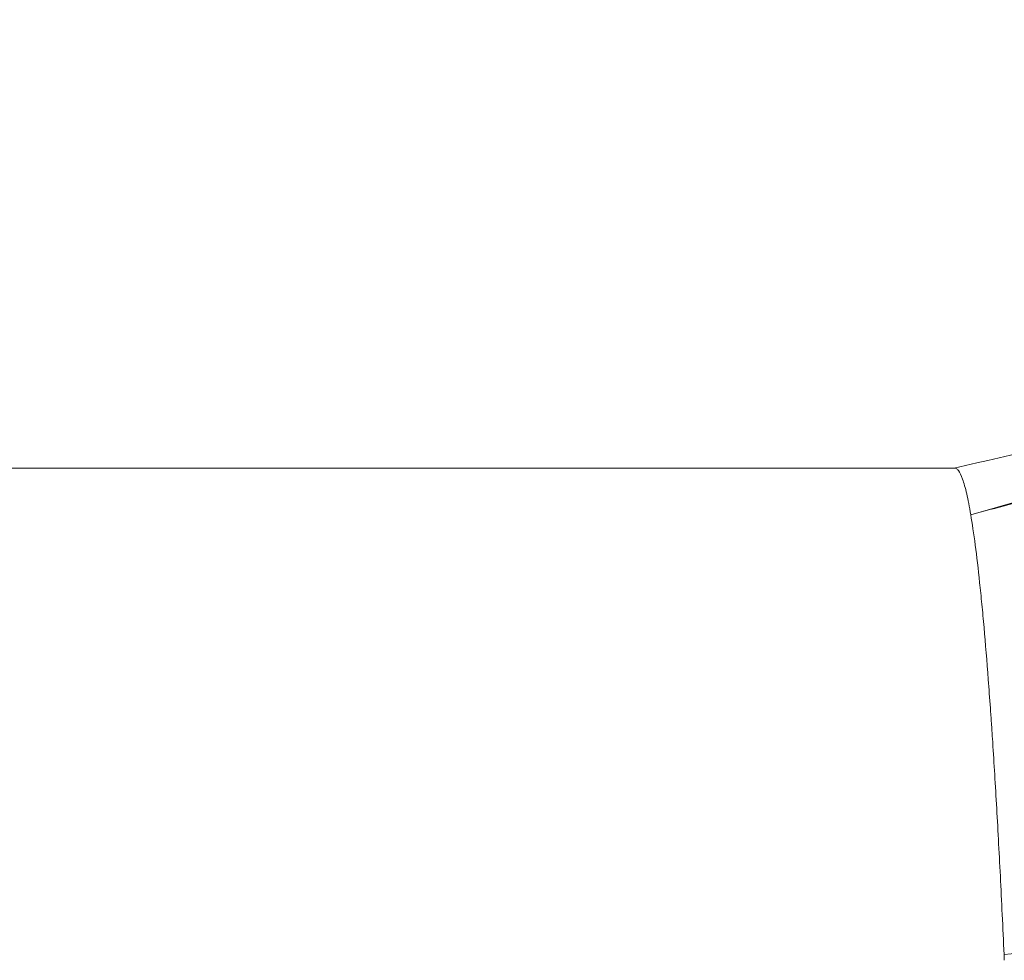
# Model space of a CAD drawing. Header units: millimetres. Extents: x 35469 to 44263, y -24881 to -16268.
# Tile 157 of 231: x 43775 to 43779, y -24743 to -24739. Entities that reach past the tile are written whole.
import ezdxf

# ---------------------------------------------------------------- set-up
doc = ezdxf.new("R2010")
doc.units = ezdxf.units.MM
doc.header["$LTSCALE"] = 0.3175
doc.layers.add('1轮廓实线层', color=7, linetype='Continuous', lineweight=18)

# ---------------------------------------------------------------- blocks, each defined once
blk = doc.blocks.new('MR20E-1840')
at = {"layer": '1轮廓实线层'}
blk.add_line((15615.7527, -10798.0882), (15611.2652, -10798.0882), dxfattribs=at)
for points, knots in [([(15623.201, -10796.2719), (15623.1538, -10796.2848), (15623.06, -10796.3104), (15622.9199, -10796.3488), (15622.7814, -10796.3867), (15622.6443, -10796.4242), (15622.5087, -10796.4612), (15622.3746, -10796.4979), (15622.242, -10796.5342), (15622.1108, -10796.57), (15621.9812, -10796.6054), (15621.8529, -10796.6405), (15621.7262, -10796.6751), (15621.601, -10796.7093), (15621.4772, -10796.7431), (15621.0758, -10796.8526), (15620.4196, -10797.0315), (15619.641, -10797.2434), (15619.0248, -10797.4108), (15618.5539, -10797.5385), (15618.1019, -10797.6609), (15617.747, -10797.757), (15617.4835, -10797.8282), (15617.3062, -10797.8761), (15617.1312, -10797.9233), (15616.9587, -10797.9698), (15616.7885, -10798.0157), (15616.6208, -10798.0609), (15616.4555, -10798.1054), (15616.2926, -10798.1492), (15616.1321, -10798.1923), (15615.974, -10798.2348), (15615.8694, -10798.2629), (15615.8175, -10798.2768)], [0, 0, 0, 0, 0.019156, 0.038112, 0.056868, 0.075425, 0.093782, 0.111939, 0.129896, 0.147653, 0.165211, 0.182568, 0.199726, 0.216684, 0.233443, 0.250001, 0.379729, 0.500001, 0.566325, 0.6301, 0.691326, 0.750001, 0.774357, 0.798387, 0.822092, 0.84547, 0.868524, 0.891251, 0.913652, 0.935728, 0.957478, 0.978902, 1, 1, 1, 1]), ([(15621.3061, -10796.7553), (15621.1039, -10796.8106), (15620.6942, -10796.9189), (15620.0982, -10797.0649), (15619.5855, -10797.1881), (15619.0159, -10797.3237), (15618.2295, -10797.5095), (15617.1042, -10797.7729), (15616.2357, -10797.9755), (15615.7511, -10798.0882)], [0, 0, 0, 0, 0.147695, 0.285856, 0.385167, 0.45484, 0.581975, 0.767544, 1, 1, 1, 1]), ([(15615.8175, -10798.2768), (15615.812, -10798.2444), (15615.8066, -10798.2162), (15615.7957, -10798.1682), (15615.7902, -10798.1483), (15615.7791, -10798.1169), (15615.7733, -10798.1053), (15615.7661, -10798.0961), (15615.7647, -10798.0945), (15615.7618, -10798.0918), (15615.7603, -10798.0908), (15615.7567, -10798.0888), (15615.7545, -10798.0882), (15615.7524, -10798.0882)], [0, 0, 0, 0, 0.257804, 0.257804, 0.515608, 0.515608, 0.773411, 0.773411, 0.837862, 0.837862, 0.902313, 0.902313, 1, 1, 1, 1]), ([(15615.9526, -10800.0581), (15615.9477, -10799.9479), (15615.9427, -10799.842), (15615.9324, -10799.6389), (15615.9271, -10799.5416), (15615.9164, -10799.3558), (15615.9111, -10799.2671), (15615.9048, -10799.1723), (15615.9041, -10799.1619), (15615.9028, -10799.1411), (15615.9007, -10799.1101), (15615.8986, -10799.0798), (15615.8943, -10799.0201), (15615.8915, -10798.9815), (15615.883, -10798.8692), (15615.8773, -10798.7991), (15615.8686, -10798.7009), (15615.8656, -10798.6694), (15615.8597, -10798.6087), (15615.8567, -10798.5796), (15615.8478, -10798.496), (15615.8419, -10798.4452), (15615.8298, -10798.3535), (15615.8237, -10798.3127), (15615.8175, -10798.2768)], [0, 0, 0, 0, 0.125, 0.125, 0.25, 0.25, 0.375, 0.375, 0.390625, 0.390625, 0.40625, 0.4375, 0.4375, 0.5, 0.5, 0.625, 0.625, 0.6875, 0.6875, 0.75, 0.75, 0.875, 0.875, 1, 1, 1, 1])]:
    blk.add_open_spline(points, degree=3, knots=knots, dxfattribs=at)
for points, degree in [([(15615.8175, -10798.2768), (15618.1243, -10797.6184), (15620.4377, -10796.9922), (15622.7494, -10796.3632)], 3), ([(15623.3934, -10799.221), (15615.9526, -10800.0581)], 1), ([(15615.9536, -10800.0809), (15615.9535, -10800.0771), (15615.9531, -10800.0695), (15615.9528, -10800.0619), (15615.9526, -10800.0581)], 3)]:
    blk.add_open_spline(points, degree=degree, dxfattribs=at)

msp = doc.modelspace()

# ---------------------------------------------------------------- block references
msp.add_blockref('MR20E-1840', (28163.1775, -13942.8535))

doc.saveas('drawing.dxf')
